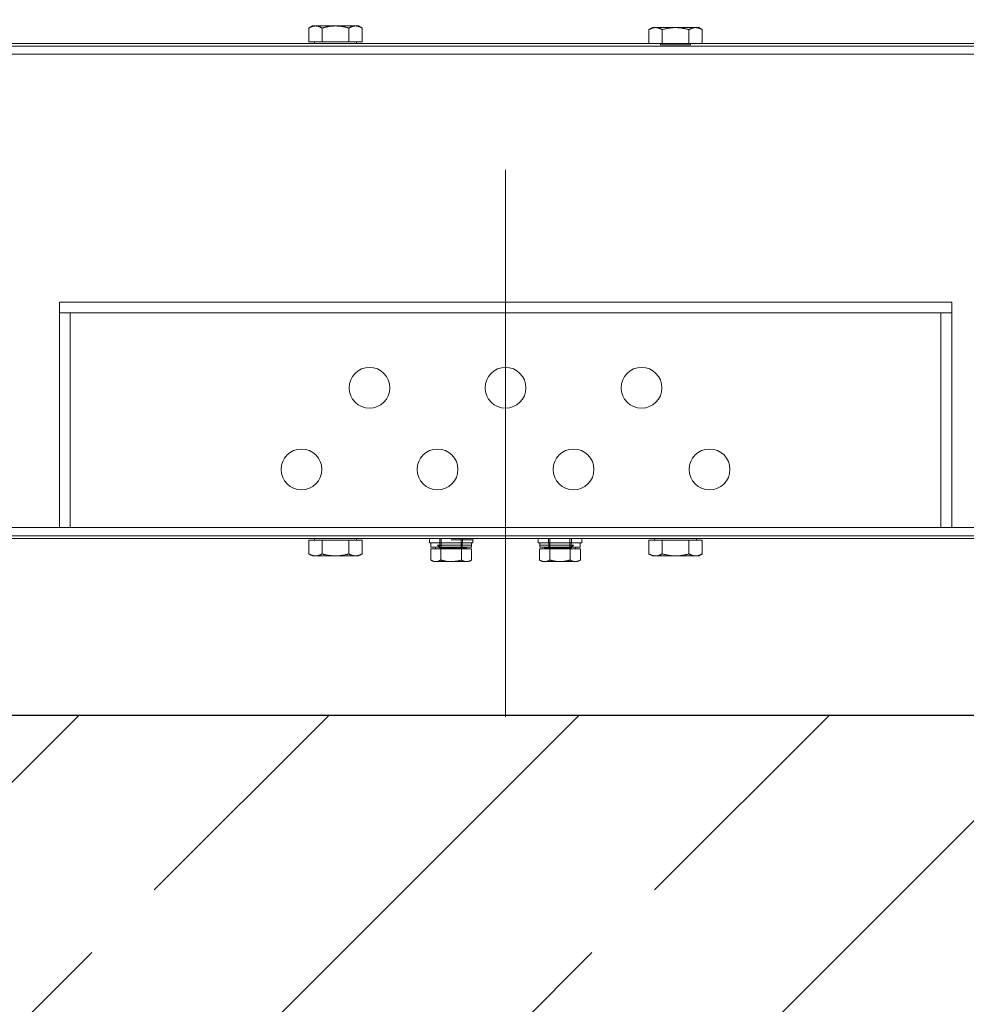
# Model space of a CAD drawing. Header units: millimetres. Extents: x -52968 to 399385, y -141133 to 110561.
# Tile 70 of 146: x 76201 to 76549, y -104054 to -103692. Entities that reach past the tile are written whole.
import ezdxf

# ---------------------------------------------------------------- set-up
doc = ezdxf.new("R2010")
doc.units = ezdxf.units.MM
doc.linetypes.add('SIM-Wegliniec-21.07.2025-Parter$0$ACAD_ISO10W100', pattern=[469.9, 304.8, -76.2, 12.7, -76.2])
doc.layers.add('_xref', color=250, linetype='Continuous')
for name, color, linetype, lineweight in [('SIM-Wegliniec-21.07.2025-Parter$0$Nowe_A-Posadzki_Nr_pióra__89', 250, 'Continuous', 0), ('SIM-Wegliniec-21.07.2025-Parter$0$Nowe_A-Płyta-Grunt_Nr_pióra__89', 250, 'Continuous', 0), ('SIM-Wegliniec-21.07.2025-Parter$0$Nowe_A-Winda_Nr_pióra__1', 250, 'Continuous', 0), ('SIM-Wegliniec-21.07.2025-Parter$0$Nowe_A-Ściany-Konstrukcyjne', 250, 'Continuous', 0), ('SIM-Wegliniec-21.07.2025-Parter$0$Nowe_A-Ściany-Konstrukcyjne_Nr_pióra__27', 250, 'Continuous', 0)]:
    doc.layers.add(name, color=color, linetype=linetype, lineweight=lineweight)

# ---------------------------------------------------------------- blocks, each defined once
blk = doc.blocks.new('SIM-Wegliniec-21.07.2025-Parter')
at = {"layer": 'SIM-Wegliniec-21.07.2025-Parter$0$Nowe_A-Ściany-Konstrukcyjne', "linetype": 'Continuous', "lineweight": 0}
h = blk.add_hatch(dxfattribs=at)
h.set_pattern_fill('Beton_zbrojony', color=256, style=0, pattern_type=2)
h.set_pattern_definition([(45, (0, 0), (-91.92388, 91.92388), []), (45, (-45.96, 45.96), (-91.92388, 91.92388), [97.5, -32.5])])
h.paths.add_polyline_path([(77880.07, -103947.6), (75380.07, -103947.6), (75380.07, -104197.6), (77880.07, -104197.6)])
at = {"layer": 'SIM-Wegliniec-21.07.2025-Parter$0$Nowe_A-Posadzki_Nr_pióra__89', "linetype": 'Continuous', "lineweight": 13, "flags": 128}
blk.add_lwpolyline([(75380.07, -102207.6), (75380.07, -103947.6), (77880.07, -103947.6), (77880.07, -102207.6)], close=True, dxfattribs=at)
at = {"layer": 'SIM-Wegliniec-21.07.2025-Parter$0$Nowe_A-Płyta-Grunt_Nr_pióra__89', "linetype": 'Continuous', "lineweight": 13, "flags": 128}
blk.add_lwpolyline([(75380.07, -103947.6), (77880.07, -103947.6), (77880.07, -102207.6), (75380.07, -102207.6)], close=True, dxfattribs=at)
at = {"layer": 'SIM-Wegliniec-21.07.2025-Parter$0$Nowe_A-Winda_Nr_pióra__1', "linetype": 'Continuous', "lineweight": 13}
for p, q in [((76309.07, -103694.19), (76307.76, -103694.95)), ((76307.76, -103699.99), (76307.76, -103694.95)), ((76310.21, -103694.19), (76309.07, -103694.19)), ((76317.58, -103694.19), (76310.21, -103694.19)), ((76312.67, -103699.99), (76312.67, -103694.95)), ((76324.94, -103694.19), (76317.58, -103694.19)), ((76322.48, -103699.99), (76322.48, -103694.95)), ((76326.08, -103694.19), (76324.94, -103694.19)), ((76326.08, -103694.19), (76327.39, -103694.95)), ((76327.39, -103699.99), (76327.39, -103694.95)), ((76434.08, -103694.79), (76432.76, -103695.55)), ((76432.76, -103700.59), (76432.76, -103695.55)), ((76435.21, -103694.79), (76434.08, -103694.79)), ((76442.58, -103694.79), (76435.21, -103694.79)), ((76437.67, -103700.59), (76437.67, -103695.55)), ((76449.94, -103694.79), (76442.58, -103694.79)), ((76447.48, -103700.59), (76447.48, -103695.55)), ((76451.08, -103694.79), (76449.94, -103694.79)), ((76451.08, -103694.79), (76452.39, -103695.55)), ((76452.39, -103700.59), (76452.39, -103695.55)), ((76312.67, -103699.99), (76307.76, -103699.99)), ((76309.87, -103699.99), (76309.87, -103700.59)), ((76322.48, -103699.99), (76312.67, -103699.99)), ((76327.39, -103699.99), (76322.48, -103699.99)), ((76325.28, -103699.99), (76325.28, -103700.59)), ((76640.95, -103701.59), (76119.2, -103701.59)), ((76168.07, -103700.59), (76592.08, -103700.59)), ((76437.08, -103700.59), (76437.08, -103701.19)), ((76448.08, -103701.19), (76437.08, -103701.19)), ((76448.08, -103700.59), (76448.08, -103701.19)), ((76123.07, -103704.59), (76637.08, -103704.59)), ((76544.08, -103795.7), (76216.07, -103795.7)), ((76216.07, -103878.6), (76216.07, -103795.7)), ((76544.08, -103878.6), (76544.08, -103795.7)), ((76216.07, -103799.7), (76544.08, -103799.7)), ((76220.07, -103878.6), (76220.07, -103799.7)), ((76540.08, -103878.6), (76540.08, -103799.7)), ((76637.08, -103878.6), (76123.07, -103878.6)), ((76119.2, -103881.6), (76640.95, -103881.6)), ((76592.08, -103882.6), (76168.07, -103882.6)), ((76307.76, -103883.2), (76307.76, -103888.24)), ((76307.76, -103883.2), (76312.67, -103883.2)), ((76309.87, -103883.2), (76309.87, -103882.6)), ((76312.67, -103883.2), (76312.67, -103888.24)), ((76312.67, -103883.2), (76322.48, -103883.2)), ((76322.48, -103883.2), (76327.39, -103883.2)), ((76322.48, -103883.2), (76322.48, -103888.24)), ((76325.28, -103883.2), (76325.28, -103882.6)), ((76327.39, -103883.2), (76327.39, -103888.24)), ((76352.08, -103882.6), (76352.08, -103884.2)), ((76368.08, -103884.2), (76352.08, -103884.2)), ((76352.63, -103884.2), (76352.63, -103885.8)), ((76355.88, -103882.6), (76355.88, -103884.2)), ((76355.98, -103884.2), (76355.98, -103885.8)), ((76356.41, -103885.8), (76356.41, -103882.81)), ((76360.08, -103883.1), (76368.08, -103883.1)), ((76363.74, -103885.8), (76363.74, -103882.81)), ((76364.18, -103884.2), (76364.18, -103885.8)), ((76364.28, -103882.6), (76364.28, -103884.2)), ((76367.53, -103884.2), (76367.53, -103885.8)), ((76368.08, -103882.6), (76368.08, -103884.2)), ((76392.08, -103882.6), (76392.08, -103884.2)), ((76408.08, -103884.2), (76392.08, -103884.2)), ((76392.63, -103884.2), (76392.63, -103885.8)), ((76395.88, -103882.6), (76395.88, -103884.2)), ((76395.98, -103884.2), (76395.98, -103885.8)), ((76396.41, -103885.8), (76396.41, -103882.81)), ((76403.74, -103885.8), (76403.74, -103882.81)), ((76404.18, -103884.2), (76404.18, -103885.8)), ((76404.28, -103882.6), (76404.28, -103884.2)), ((76407.53, -103884.2), (76407.53, -103885.8)), ((76408.08, -103882.6), (76408.08, -103884.2)), ((76432.76, -103883.2), (76432.76, -103888.24)), ((76432.76, -103883.2), (76437.67, -103883.2)), ((76434.88, -103883.2), (76434.88, -103882.6)), ((76437.67, -103883.2), (76437.67, -103888.24)), ((76437.67, -103883.2), (76447.48, -103883.2)), ((76447.48, -103883.2), (76452.39, -103883.2)), ((76447.48, -103883.2), (76447.48, -103888.24)), ((76450.28, -103883.2), (76450.28, -103882.6)), ((76452.39, -103883.2), (76452.39, -103888.24)), ((76309.07, -103889), (76307.76, -103888.24)), ((76326.08, -103889), (76327.39, -103888.24)), ((76352.57, -103886.4), (76356.32, -103886.4)), ((76352.57, -103886.4), (76352.57, -103890.51)), ((76367.53, -103885.8), (76352.63, -103885.8)), ((76354.38, -103886.4), (76354.38, -103885.8)), ((76355.08, -103885.1), (76367.53, -103885.1)), ((76356.08, -103886.1), (76355.08, -103885.1)), ((76365.78, -103886.1), (76356.08, -103886.1)), ((76356.32, -103886.4), (76363.83, -103886.4)), ((76356.32, -103886.4), (76356.32, -103890.51)), ((76363.83, -103886.4), (76367.58, -103886.4)), ((76363.83, -103886.4), (76363.83, -103890.51)), ((76365.78, -103886.4), (76365.78, -103885.8)), ((76367.58, -103886.4), (76367.58, -103890.51)), ((76392.57, -103886.4), (76396.32, -103886.4)), ((76392.57, -103886.4), (76392.57, -103890.51)), ((76392.63, -103885.1), (76405.08, -103885.1)), ((76407.53, -103885.8), (76392.63, -103885.8)), ((76394.38, -103886.4), (76394.38, -103885.8)), ((76404.08, -103886.1), (76394.38, -103886.1)), ((76396.32, -103886.4), (76403.83, -103886.4)), ((76396.32, -103886.4), (76396.32, -103890.51)), ((76403.83, -103886.4), (76407.58, -103886.4)), ((76403.83, -103886.4), (76403.83, -103890.51)), ((76404.08, -103886.1), (76405.08, -103885.1)), ((76405.78, -103886.4), (76405.78, -103885.8)), ((76407.58, -103886.4), (76407.58, -103890.51)), ((76434.08, -103889), (76432.76, -103888.24)), ((76451.08, -103889), (76452.39, -103888.24)), ((76309.07, -103889), (76310.21, -103889)), ((76310.21, -103889), (76317.58, -103889)), ((76317.58, -103889), (76324.94, -103889)), ((76324.94, -103889), (76326.08, -103889)), ((76353.58, -103891.1), (76352.57, -103890.51)), ((76353.58, -103891.1), (76354.45, -103891.1)), ((76354.45, -103891.1), (76360.08, -103891.1)), ((76360.08, -103891.1), (76365.7, -103891.1)), ((76365.7, -103891.1), (76366.58, -103891.1)), ((76366.58, -103891.1), (76367.58, -103890.51)), ((76393.58, -103891.1), (76392.57, -103890.51)), ((76393.58, -103891.1), (76394.45, -103891.1)), ((76394.45, -103891.1), (76400.08, -103891.1)), ((76400.08, -103891.1), (76405.7, -103891.1)), ((76405.7, -103891.1), (76406.58, -103891.1)), ((76406.58, -103891.1), (76407.58, -103890.51)), ((76434.08, -103889), (76435.21, -103889)), ((76435.21, -103889), (76442.58, -103889)), ((76442.58, -103889), (76449.94, -103889)), ((76449.94, -103889), (76451.08, -103889))]:
    blk.add_line(p, q, dxfattribs=at)
at = {"layer": 'SIM-Wegliniec-21.07.2025-Parter$0$Nowe_A-Winda_Nr_pióra__1', "linetype": 'SIM-Wegliniec-21.07.2025-Parter$0$ACAD_ISO10W100', "lineweight": 13}
blk.add_line((76380.08, -103948.1), (76380.08, -103747.09), dxfattribs=at)
at = {"layer": 'SIM-Wegliniec-21.07.2025-Parter$0$Nowe_A-Winda_Nr_pióra__1', "linetype": 'Continuous', "lineweight": 13, "flags": 128}
for points in [[(76310.21, -103694.19), (76310.12, -103694.2), (76310.02, -103694.2), (76309.92, -103694.21), (76309.82, -103694.22), (76309.72, -103694.23), (76309.63, -103694.24), (76309.53, -103694.26), (76309.43, -103694.28), (76309.33, -103694.3), (76309.23, -103694.32), (76309.13, -103694.35), (76309.03, -103694.38), (76308.93, -103694.41), (76308.83, -103694.45), (76308.73, -103694.49), (76308.62, -103694.53), (76308.52, -103694.57), (76308.42, -103694.62), (76308.31, -103694.66), (76308.2, -103694.72), (76308.09, -103694.77), (76307.98, -103694.83), (76307.87, -103694.89), (76307.76, -103694.95)], [(76312.67, -103694.95), (76312.55, -103694.89), (76312.44, -103694.83), (76312.33, -103694.77), (76312.22, -103694.72), (76312.12, -103694.66), (76312.01, -103694.62), (76311.91, -103694.57), (76311.8, -103694.53), (76311.7, -103694.49), (76311.6, -103694.45), (76311.5, -103694.41), (76311.4, -103694.38), (76311.3, -103694.35), (76311.2, -103694.32), (76311.1, -103694.3), (76311, -103694.28), (76310.9, -103694.26), (76310.8, -103694.24), (76310.7, -103694.23), (76310.61, -103694.22), (76310.51, -103694.21), (76310.41, -103694.2), (76310.31, -103694.2), (76310.21, -103694.19)], [(76317.58, -103694.19), (76317.38, -103694.2), (76317.18, -103694.2), (76316.99, -103694.21), (76316.79, -103694.22), (76316.59, -103694.23), (76316.4, -103694.24), (76316.2, -103694.26), (76316.01, -103694.28), (76315.81, -103694.3), (76315.61, -103694.32), (76315.41, -103694.35), (76315.21, -103694.38), (76315.01, -103694.41), (76314.81, -103694.45), (76314.6, -103694.49), (76314.4, -103694.53), (76314.19, -103694.57), (76313.98, -103694.62), (76313.77, -103694.66), (76313.55, -103694.72), (76313.34, -103694.77), (76313.12, -103694.83), (76312.89, -103694.89), (76312.67, -103694.95)], [(76322.48, -103694.95), (76322.26, -103694.89), (76322.03, -103694.83), (76321.81, -103694.77), (76321.6, -103694.72), (76321.38, -103694.66), (76321.17, -103694.62), (76320.96, -103694.57), (76320.75, -103694.53), (76320.55, -103694.49), (76320.34, -103694.45), (76320.14, -103694.41), (76319.94, -103694.38), (76319.74, -103694.35), (76319.54, -103694.32), (76319.34, -103694.3), (76319.14, -103694.28), (76318.95, -103694.26), (76318.75, -103694.24), (76318.56, -103694.23), (76318.36, -103694.22), (76318.16, -103694.21), (76317.97, -103694.2), (76317.77, -103694.2), (76317.58, -103694.19)], [(76324.94, -103694.19), (76324.84, -103694.2), (76324.74, -103694.2), (76324.64, -103694.21), (76324.54, -103694.22), (76324.45, -103694.23), (76324.35, -103694.24), (76324.25, -103694.26), (76324.15, -103694.28), (76324.05, -103694.3), (76323.95, -103694.32), (76323.85, -103694.35), (76323.75, -103694.38), (76323.65, -103694.41), (76323.55, -103694.45), (76323.45, -103694.49), (76323.35, -103694.53), (76323.24, -103694.57), (76323.14, -103694.62), (76323.03, -103694.66), (76322.93, -103694.72), (76322.82, -103694.77), (76322.71, -103694.83), (76322.6, -103694.89), (76322.48, -103694.95)], [(76327.39, -103694.95), (76327.28, -103694.89), (76327.17, -103694.83), (76327.06, -103694.77), (76326.95, -103694.72), (76326.84, -103694.66), (76326.73, -103694.62), (76326.63, -103694.57), (76326.53, -103694.53), (76326.42, -103694.49), (76326.32, -103694.45), (76326.22, -103694.41), (76326.12, -103694.38), (76326.02, -103694.35), (76325.92, -103694.32), (76325.82, -103694.3), (76325.72, -103694.28), (76325.62, -103694.26), (76325.52, -103694.24), (76325.43, -103694.23), (76325.33, -103694.22), (76325.23, -103694.21), (76325.13, -103694.2), (76325.03, -103694.2), (76324.94, -103694.19)], [(76435.21, -103694.79), (76435.12, -103694.8), (76435.02, -103694.8), (76434.92, -103694.81), (76434.82, -103694.82), (76434.72, -103694.83), (76434.63, -103694.84), (76434.53, -103694.86), (76434.43, -103694.88), (76434.33, -103694.9), (76434.23, -103694.92), (76434.13, -103694.95), (76434.03, -103694.98), (76433.93, -103695.01), (76433.83, -103695.05), (76433.73, -103695.09), (76433.63, -103695.13), (76433.52, -103695.17), (76433.42, -103695.22), (76433.31, -103695.26), (76433.2, -103695.32), (76433.09, -103695.37), (76432.98, -103695.43), (76432.87, -103695.49), (76432.76, -103695.55)], [(76437.67, -103695.55), (76437.56, -103695.49), (76437.44, -103695.43), (76437.33, -103695.37), (76437.23, -103695.32), (76437.12, -103695.26), (76437.01, -103695.22), (76436.91, -103695.17), (76436.8, -103695.13), (76436.7, -103695.09), (76436.6, -103695.05), (76436.5, -103695.01), (76436.4, -103694.98), (76436.3, -103694.95), (76436.2, -103694.92), (76436.1, -103694.9), (76436, -103694.88), (76435.9, -103694.86), (76435.8, -103694.84), (76435.7, -103694.83), (76435.61, -103694.82), (76435.51, -103694.81), (76435.41, -103694.8), (76435.31, -103694.8), (76435.21, -103694.79)], [(76442.58, -103694.79), (76442.38, -103694.8), (76442.18, -103694.8), (76441.99, -103694.81), (76441.79, -103694.82), (76441.6, -103694.83), (76441.4, -103694.84), (76441.2, -103694.86), (76441.01, -103694.88), (76440.81, -103694.9), (76440.61, -103694.92), (76440.41, -103694.95), (76440.21, -103694.98), (76440.01, -103695.01), (76439.81, -103695.05), (76439.6, -103695.09), (76439.4, -103695.13), (76439.19, -103695.17), (76438.98, -103695.22), (76438.77, -103695.26), (76438.55, -103695.32), (76438.34, -103695.37), (76438.12, -103695.43), (76437.89, -103695.49), (76437.67, -103695.55)], [(76447.48, -103695.55), (76447.26, -103695.49), (76447.03, -103695.43), (76446.81, -103695.37), (76446.6, -103695.32), (76446.38, -103695.26), (76446.17, -103695.22), (76445.96, -103695.17), (76445.75, -103695.13), (76445.55, -103695.09), (76445.34, -103695.05), (76445.14, -103695.01), (76444.94, -103694.98), (76444.74, -103694.95), (76444.54, -103694.92), (76444.34, -103694.9), (76444.15, -103694.88), (76443.95, -103694.86), (76443.75, -103694.84), (76443.56, -103694.83), (76443.36, -103694.82), (76443.16, -103694.81), (76442.97, -103694.8), (76442.77, -103694.8), (76442.58, -103694.79)], [(76449.94, -103694.79), (76449.84, -103694.8), (76449.74, -103694.8), (76449.64, -103694.81), (76449.54, -103694.82), (76449.45, -103694.83), (76449.35, -103694.84), (76449.25, -103694.86), (76449.15, -103694.88), (76449.05, -103694.9), (76448.95, -103694.92), (76448.85, -103694.95), (76448.75, -103694.98), (76448.65, -103695.01), (76448.55, -103695.05), (76448.45, -103695.09), (76448.35, -103695.13), (76448.24, -103695.17), (76448.14, -103695.22), (76448.03, -103695.26), (76447.93, -103695.32), (76447.82, -103695.37), (76447.71, -103695.43), (76447.6, -103695.49), (76447.48, -103695.55)], [(76452.39, -103695.55), (76452.28, -103695.49), (76452.17, -103695.43), (76452.06, -103695.37), (76451.95, -103695.32), (76451.84, -103695.26), (76451.73, -103695.22), (76451.63, -103695.17), (76451.53, -103695.13), (76451.42, -103695.09), (76451.32, -103695.05), (76451.22, -103695.01), (76451.12, -103694.98), (76451.02, -103694.95), (76450.92, -103694.92), (76450.82, -103694.9), (76450.72, -103694.88), (76450.62, -103694.86), (76450.53, -103694.84), (76450.43, -103694.83), (76450.33, -103694.82), (76450.23, -103694.81), (76450.13, -103694.8), (76450.04, -103694.8), (76449.94, -103694.79)], [(76307.76, -103888.24), (76307.87, -103888.3), (76307.98, -103888.36), (76308.09, -103888.42), (76308.2, -103888.47), (76308.31, -103888.53), (76308.42, -103888.57), (76308.52, -103888.62), (76308.62, -103888.66), (76308.73, -103888.7), (76308.83, -103888.74), (76308.93, -103888.78), (76309.03, -103888.81), (76309.13, -103888.84), (76309.23, -103888.87), (76309.33, -103888.89), (76309.43, -103888.91), (76309.53, -103888.93), (76309.63, -103888.95), (76309.72, -103888.96), (76309.82, -103888.97), (76309.92, -103888.98), (76310.02, -103888.99), (76310.12, -103888.99), (76310.21, -103889)], [(76310.21, -103889), (76310.31, -103888.99), (76310.41, -103888.99), (76310.51, -103888.98), (76310.61, -103888.97), (76310.7, -103888.96), (76310.8, -103888.95), (76310.9, -103888.93), (76311, -103888.91), (76311.1, -103888.89), (76311.2, -103888.87), (76311.3, -103888.84), (76311.4, -103888.81), (76311.5, -103888.78), (76311.6, -103888.74), (76311.7, -103888.7), (76311.8, -103888.66), (76311.91, -103888.62), (76312.01, -103888.57), (76312.12, -103888.53), (76312.22, -103888.47), (76312.33, -103888.42), (76312.44, -103888.36), (76312.55, -103888.3), (76312.67, -103888.24)], [(76312.67, -103888.24), (76312.89, -103888.3), (76313.12, -103888.36), (76313.34, -103888.42), (76313.55, -103888.47), (76313.77, -103888.53), (76313.98, -103888.57), (76314.19, -103888.62), (76314.4, -103888.66), (76314.6, -103888.7), (76314.81, -103888.74), (76315.01, -103888.78), (76315.21, -103888.81), (76315.41, -103888.84), (76315.61, -103888.87), (76315.81, -103888.89), (76316.01, -103888.91), (76316.2, -103888.93), (76316.4, -103888.95), (76316.59, -103888.96), (76316.79, -103888.97), (76316.99, -103888.98), (76317.18, -103888.99), (76317.38, -103888.99), (76317.58, -103889)], [(76317.58, -103889), (76317.77, -103888.99), (76317.97, -103888.99), (76318.16, -103888.98), (76318.36, -103888.97), (76318.56, -103888.96), (76318.75, -103888.95), (76318.95, -103888.93), (76319.14, -103888.91), (76319.34, -103888.89), (76319.54, -103888.87), (76319.74, -103888.84), (76319.94, -103888.81), (76320.14, -103888.78), (76320.34, -103888.74), (76320.55, -103888.7), (76320.75, -103888.66), (76320.96, -103888.62), (76321.17, -103888.57), (76321.38, -103888.53), (76321.6, -103888.47), (76321.81, -103888.42), (76322.03, -103888.36), (76322.26, -103888.3), (76322.48, -103888.24)], [(76322.48, -103888.24), (76322.6, -103888.3), (76322.71, -103888.36), (76322.82, -103888.42), (76322.93, -103888.47), (76323.03, -103888.53), (76323.14, -103888.57), (76323.24, -103888.62), (76323.35, -103888.66), (76323.45, -103888.7), (76323.55, -103888.74), (76323.65, -103888.78), (76323.75, -103888.81), (76323.85, -103888.84), (76323.95, -103888.87), (76324.05, -103888.89), (76324.15, -103888.91), (76324.25, -103888.93), (76324.35, -103888.95), (76324.45, -103888.96), (76324.54, -103888.97), (76324.64, -103888.98), (76324.74, -103888.99), (76324.84, -103888.99), (76324.94, -103889)], [(76324.94, -103889), (76325.03, -103888.99), (76325.13, -103888.99), (76325.23, -103888.98), (76325.33, -103888.97), (76325.43, -103888.96), (76325.52, -103888.95), (76325.62, -103888.93), (76325.72, -103888.91), (76325.82, -103888.89), (76325.92, -103888.87), (76326.02, -103888.84), (76326.12, -103888.81), (76326.22, -103888.78), (76326.32, -103888.74), (76326.42, -103888.7), (76326.53, -103888.66), (76326.63, -103888.62), (76326.73, -103888.57), (76326.84, -103888.53), (76326.95, -103888.47), (76327.06, -103888.42), (76327.17, -103888.36), (76327.28, -103888.3), (76327.39, -103888.24)], [(76432.76, -103888.24), (76432.87, -103888.3), (76432.98, -103888.36), (76433.09, -103888.42), (76433.2, -103888.47), (76433.31, -103888.53), (76433.42, -103888.57), (76433.52, -103888.62), (76433.63, -103888.66), (76433.73, -103888.7), (76433.83, -103888.74), (76433.93, -103888.78), (76434.03, -103888.81), (76434.13, -103888.84), (76434.23, -103888.87), (76434.33, -103888.89), (76434.43, -103888.91), (76434.53, -103888.93), (76434.63, -103888.95), (76434.72, -103888.96), (76434.82, -103888.97), (76434.92, -103888.98), (76435.02, -103888.99), (76435.12, -103888.99), (76435.21, -103889)], [(76435.21, -103889), (76435.31, -103888.99), (76435.41, -103888.99), (76435.51, -103888.98), (76435.61, -103888.97), (76435.7, -103888.96), (76435.8, -103888.95), (76435.9, -103888.93), (76436, -103888.91), (76436.1, -103888.89), (76436.2, -103888.87), (76436.3, -103888.84), (76436.4, -103888.81), (76436.5, -103888.78), (76436.6, -103888.74), (76436.7, -103888.7), (76436.8, -103888.66), (76436.91, -103888.62), (76437.01, -103888.57), (76437.12, -103888.53), (76437.23, -103888.47), (76437.33, -103888.42), (76437.44, -103888.36), (76437.56, -103888.3), (76437.67, -103888.24)], [(76437.67, -103888.24), (76437.89, -103888.3), (76438.12, -103888.36), (76438.34, -103888.42), (76438.55, -103888.47), (76438.77, -103888.53), (76438.98, -103888.57), (76439.19, -103888.62), (76439.4, -103888.66), (76439.6, -103888.7), (76439.81, -103888.74), (76440.01, -103888.78), (76440.21, -103888.81), (76440.41, -103888.84), (76440.61, -103888.87), (76440.81, -103888.89), (76441.01, -103888.91), (76441.2, -103888.93), (76441.4, -103888.95), (76441.6, -103888.96), (76441.79, -103888.97), (76441.99, -103888.98), (76442.18, -103888.99), (76442.38, -103888.99), (76442.58, -103889)], [(76442.58, -103889), (76442.77, -103888.99), (76442.97, -103888.99), (76443.16, -103888.98), (76443.36, -103888.97), (76443.56, -103888.96), (76443.75, -103888.95), (76443.95, -103888.93), (76444.15, -103888.91), (76444.34, -103888.89), (76444.54, -103888.87), (76444.74, -103888.84), (76444.94, -103888.81), (76445.14, -103888.78), (76445.34, -103888.74), (76445.55, -103888.7), (76445.75, -103888.66), (76445.96, -103888.62), (76446.17, -103888.57), (76446.38, -103888.53), (76446.6, -103888.47), (76446.81, -103888.42), (76447.03, -103888.36), (76447.26, -103888.3), (76447.48, -103888.24)], [(76447.48, -103888.24), (76447.6, -103888.3), (76447.71, -103888.36), (76447.82, -103888.42), (76447.93, -103888.47), (76448.03, -103888.53), (76448.14, -103888.57), (76448.24, -103888.62), (76448.35, -103888.66), (76448.45, -103888.7), (76448.55, -103888.74), (76448.65, -103888.78), (76448.75, -103888.81), (76448.85, -103888.84), (76448.95, -103888.87), (76449.05, -103888.89), (76449.15, -103888.91), (76449.25, -103888.93), (76449.35, -103888.95), (76449.45, -103888.96), (76449.54, -103888.97), (76449.64, -103888.98), (76449.74, -103888.99), (76449.84, -103888.99), (76449.94, -103889)], [(76449.94, -103889), (76450.04, -103888.99), (76450.13, -103888.99), (76450.23, -103888.98), (76450.33, -103888.97), (76450.43, -103888.96), (76450.53, -103888.95), (76450.62, -103888.93), (76450.72, -103888.91), (76450.82, -103888.89), (76450.92, -103888.87), (76451.02, -103888.84), (76451.12, -103888.81), (76451.22, -103888.78), (76451.32, -103888.74), (76451.42, -103888.7), (76451.53, -103888.66), (76451.63, -103888.62), (76451.73, -103888.57), (76451.84, -103888.53), (76451.95, -103888.47), (76452.06, -103888.42), (76452.17, -103888.36), (76452.28, -103888.3), (76452.39, -103888.24)], [(76352.57, -103890.51), (76352.66, -103890.56), (76352.74, -103890.61), (76352.83, -103890.65), (76352.91, -103890.7), (76352.99, -103890.74), (76353.07, -103890.77), (76353.15, -103890.81), (76353.23, -103890.84), (76353.31, -103890.87), (76353.39, -103890.9), (76353.47, -103890.93), (76353.54, -103890.95), (76353.62, -103890.98), (76353.69, -103891), (76353.77, -103891.02), (76353.85, -103891.03), (76353.92, -103891.05), (76354, -103891.06), (76354.07, -103891.07), (76354.15, -103891.08), (76354.22, -103891.09), (76354.3, -103891.09), (76354.37, -103891.09), (76354.45, -103891.1)], [(76354.45, -103891.1), (76354.52, -103891.09), (76354.6, -103891.09), (76354.67, -103891.09), (76354.75, -103891.08), (76354.82, -103891.07), (76354.9, -103891.06), (76354.97, -103891.05), (76355.05, -103891.03), (76355.12, -103891.02), (76355.2, -103891), (76355.27, -103890.98), (76355.35, -103890.95), (76355.43, -103890.93), (76355.5, -103890.9), (76355.58, -103890.87), (76355.66, -103890.84), (76355.74, -103890.81), (76355.82, -103890.77), (76355.9, -103890.74), (76355.98, -103890.7), (76356.07, -103890.65), (76356.15, -103890.61), (76356.24, -103890.56), (76356.32, -103890.51)], [(76356.32, -103890.51), (76356.5, -103890.56), (76356.67, -103890.61), (76356.83, -103890.65), (76357, -103890.7), (76357.16, -103890.74), (76357.33, -103890.77), (76357.49, -103890.81), (76357.64, -103890.84), (76357.8, -103890.87), (76357.96, -103890.9), (76358.11, -103890.93), (76358.27, -103890.95), (76358.42, -103890.98), (76358.57, -103891), (76358.72, -103891.02), (76358.88, -103891.03), (76359.03, -103891.05), (76359.18, -103891.06), (76359.33, -103891.07), (76359.48, -103891.08), (76359.62, -103891.09), (76359.77, -103891.09), (76359.92, -103891.09), (76360.08, -103891.1)], [(76360.08, -103891.1), (76360.23, -103891.09), (76360.38, -103891.09), (76360.53, -103891.09), (76360.68, -103891.08), (76360.83, -103891.07), (76360.97, -103891.06), (76361.12, -103891.05), (76361.28, -103891.03), (76361.43, -103891.02), (76361.58, -103891), (76361.73, -103890.98), (76361.88, -103890.95), (76362.04, -103890.93), (76362.19, -103890.9), (76362.35, -103890.87), (76362.51, -103890.84), (76362.66, -103890.81), (76362.82, -103890.77), (76362.99, -103890.74), (76363.15, -103890.7), (76363.32, -103890.65), (76363.49, -103890.61), (76363.66, -103890.56), (76363.83, -103890.51)], [(76363.83, -103890.51), (76363.91, -103890.56), (76364, -103890.61), (76364.08, -103890.65), (76364.17, -103890.7), (76364.25, -103890.74), (76364.33, -103890.77), (76364.41, -103890.81), (76364.49, -103890.84), (76364.57, -103890.87), (76364.65, -103890.9), (76364.72, -103890.93), (76364.8, -103890.95), (76364.88, -103890.98), (76364.95, -103891), (76365.03, -103891.02), (76365.1, -103891.03), (76365.18, -103891.05), (76365.25, -103891.06), (76365.33, -103891.07), (76365.4, -103891.08), (76365.48, -103891.09), (76365.55, -103891.09), (76365.63, -103891.09), (76365.7, -103891.1)], [(76365.7, -103891.1), (76365.78, -103891.09), (76365.85, -103891.09), (76365.93, -103891.09), (76366, -103891.08), (76366.08, -103891.07), (76366.15, -103891.06), (76366.23, -103891.05), (76366.3, -103891.03), (76366.38, -103891.02), (76366.46, -103891), (76366.53, -103890.98), (76366.61, -103890.95), (76366.69, -103890.93), (76366.76, -103890.9), (76366.84, -103890.87), (76366.92, -103890.84), (76367, -103890.81), (76367.08, -103890.77), (76367.16, -103890.74), (76367.24, -103890.7), (76367.33, -103890.65), (76367.41, -103890.61), (76367.49, -103890.56), (76367.58, -103890.51)], [(76392.57, -103890.51), (76392.66, -103890.56), (76392.74, -103890.61), (76392.83, -103890.65), (76392.91, -103890.7), (76392.99, -103890.74), (76393.07, -103890.77), (76393.15, -103890.81), (76393.23, -103890.84), (76393.31, -103890.87), (76393.39, -103890.9), (76393.47, -103890.93), (76393.54, -103890.95), (76393.62, -103890.98), (76393.69, -103891), (76393.77, -103891.02), (76393.85, -103891.03), (76393.92, -103891.05), (76394, -103891.06), (76394.07, -103891.07), (76394.15, -103891.08), (76394.22, -103891.09), (76394.3, -103891.09), (76394.37, -103891.09), (76394.45, -103891.1)], [(76394.45, -103891.1), (76394.52, -103891.09), (76394.6, -103891.09), (76394.67, -103891.09), (76394.75, -103891.08), (76394.82, -103891.07), (76394.9, -103891.06), (76394.97, -103891.05), (76395.05, -103891.03), (76395.12, -103891.02), (76395.2, -103891), (76395.27, -103890.98), (76395.35, -103890.95), (76395.43, -103890.93), (76395.5, -103890.9), (76395.58, -103890.87), (76395.66, -103890.84), (76395.74, -103890.81), (76395.82, -103890.77), (76395.9, -103890.74), (76395.98, -103890.7), (76396.07, -103890.65), (76396.15, -103890.61), (76396.24, -103890.56), (76396.32, -103890.51)], [(76396.32, -103890.51), (76396.5, -103890.56), (76396.67, -103890.61), (76396.83, -103890.65), (76397, -103890.7), (76397.16, -103890.74), (76397.33, -103890.77), (76397.49, -103890.81), (76397.65, -103890.84), (76397.8, -103890.87), (76397.96, -103890.9), (76398.11, -103890.93), (76398.27, -103890.95), (76398.42, -103890.98), (76398.57, -103891), (76398.72, -103891.02), (76398.88, -103891.03), (76399.03, -103891.05), (76399.18, -103891.06), (76399.33, -103891.07), (76399.48, -103891.08), (76399.63, -103891.09), (76399.77, -103891.09), (76399.92, -103891.09), (76400.08, -103891.1)], [(76400.08, -103891.1), (76400.23, -103891.09), (76400.38, -103891.09), (76400.53, -103891.09), (76400.68, -103891.08), (76400.83, -103891.07), (76400.98, -103891.06), (76401.13, -103891.05), (76401.28, -103891.03), (76401.43, -103891.02), (76401.58, -103891), (76401.73, -103890.98), (76401.88, -103890.95), (76402.04, -103890.93), (76402.19, -103890.9), (76402.35, -103890.87), (76402.51, -103890.84), (76402.66, -103890.81), (76402.83, -103890.77), (76402.99, -103890.74), (76403.15, -103890.7), (76403.32, -103890.65), (76403.49, -103890.61), (76403.66, -103890.56), (76403.83, -103890.51)], [(76403.83, -103890.51), (76403.91, -103890.56), (76404, -103890.61), (76404.08, -103890.65), (76404.17, -103890.7), (76404.25, -103890.74), (76404.33, -103890.77), (76404.41, -103890.81), (76404.49, -103890.84), (76404.57, -103890.87), (76404.65, -103890.9), (76404.72, -103890.93), (76404.8, -103890.95), (76404.88, -103890.98), (76404.95, -103891), (76405.03, -103891.02), (76405.1, -103891.03), (76405.18, -103891.05), (76405.25, -103891.06), (76405.33, -103891.07), (76405.4, -103891.08), (76405.48, -103891.09), (76405.55, -103891.09), (76405.63, -103891.09), (76405.7, -103891.1)], [(76405.7, -103891.1), (76405.78, -103891.09), (76405.85, -103891.09), (76405.93, -103891.09), (76406, -103891.08), (76406.08, -103891.07), (76406.15, -103891.06), (76406.23, -103891.05), (76406.3, -103891.03), (76406.38, -103891.02), (76406.46, -103891), (76406.53, -103890.98), (76406.61, -103890.95), (76406.69, -103890.93), (76406.76, -103890.9), (76406.84, -103890.87), (76406.92, -103890.84), (76407, -103890.81), (76407.08, -103890.77), (76407.16, -103890.74), (76407.24, -103890.7), (76407.33, -103890.65), (76407.41, -103890.61), (76407.49, -103890.56), (76407.58, -103890.51)]]:
    blk.add_lwpolyline(points, dxfattribs=at)
at = {"layer": 'SIM-Wegliniec-21.07.2025-Parter$0$Nowe_A-Winda_Nr_pióra__1', "linetype": 'Continuous', "lineweight": 13}
for centre in [(76330.08, -103827.2), (76380.08, -103827.2), (76430.08, -103827.2), (76305.07, -103857.2), (76355.08, -103857.2), (76405.08, -103857.2), (76455.08, -103857.2)]:
    blk.add_circle(centre, 7.5, dxfattribs=at)
at = {"layer": 'SIM-Wegliniec-21.07.2025-Parter$0$Nowe_A-Ściany-Konstrukcyjne_Nr_pióra__27', "linetype": 'Continuous', "lineweight": 25, "flags": 128}
blk.add_lwpolyline([(77880.07, -103947.6), (75380.07, -103947.6)], dxfattribs=at)

msp = doc.modelspace()

# ---------------------------------------------------------------- block references
at = {"layer": '_xref'}
msp.add_blockref('SIM-Wegliniec-21.07.2025-Parter', (0, 0), dxfattribs=at)

doc.saveas('drawing.dxf')
